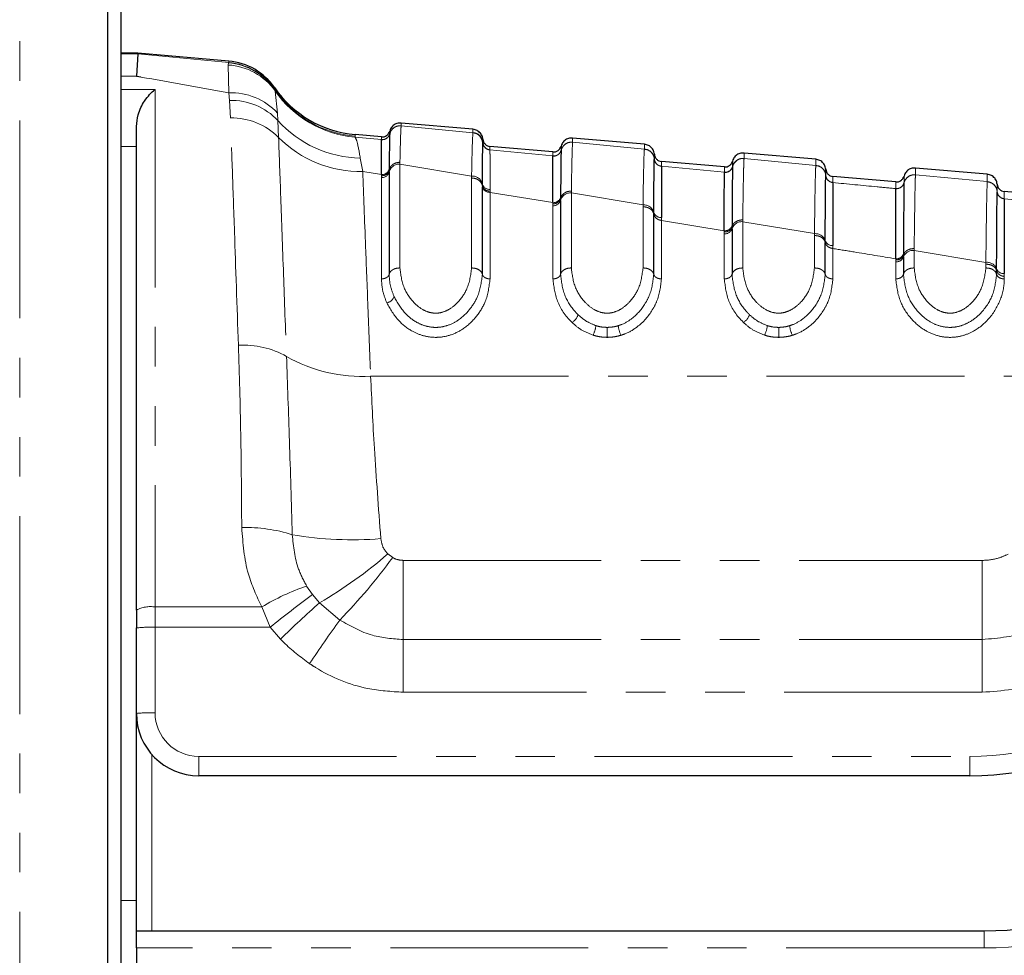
# Paper-space layout 'Surface plate' of a CAD drawing. Header units: millimetres. Extents: x 168 to 9474, y 459 to 8086.
# Tile 5 of 47: x 618 to 649, y 2467 to 2497. Entities that reach past the tile are written whole.
import ezdxf

# ---------------------------------------------------------------- set-up
doc = ezdxf.new("R2010")
doc.units = ezdxf.units.MM
doc.linetypes.add('PHANTOM', pattern=[12.7, 6.35, -1.27, 1.27, -1.27, 1.27, -1.27])

psp = doc.layouts.new('Surface plate')

# ---------------------------------------------------------------- linework, layer by layer
at = {"color": 8, "linetype": 'PHANTOM', "lineweight": 18}
for p, q in [((617.835, 3509.322), (617.835, 635.322)), ((620.655, 635.322), (620.655, 2744.151)), ((621.622, 2495.458), (621.079, 2495.458)), ((624.544, 2495.182), (621.622, 2495.458)), ((624.525, 2495.101), (624.535, 2495.168)), ((624.541, 2494.211), (624.525, 2495.101)), ((624.535, 2495.168), (624.544, 2495.182)), ((621.079, 2494.741), (621.579, 2494.741)), ((626.016, 2494.371), (626.018, 2494.323)), ((621.079, 2494.314), (622.179, 2494.314)), ((622.179, 2494.314), (622.179, 2477.708)), ((624.567, 2493.963), (624.541, 2494.211)), ((626.018, 2494.323), (626.02, 2494.313)), ((626.02, 2494.313), (626.031, 2494.267)), ((626.031, 2494.267), (626.106, 2493.559)), ((624.599, 2493.401), (624.567, 2493.963)), ((626.106, 2493.559), (626.12, 2493.322)), ((626.12, 2493.322), (626.141, 2492.779)), ((630.076, 2493.152), (630.076, 2493.149)), ((632.378, 2492.93), (630.076, 2493.149)), ((629.443, 2492.708), (628.592, 2492.789)), ((629.707, 2492.892), (629.706, 2492.889)), ((621.579, 2492.482), (621.079, 2492.482)), ((629.443, 2492.706), (629.443, 2492.708)), ((629.443, 2492.703), (629.443, 2492.706)), ((632.697, 2492.605), (632.697, 2492.607)), ((635.207, 2492.498), (635.207, 2492.496)), ((635.576, 2492.628), (635.576, 2492.625)), ((637.878, 2492.405), (635.576, 2492.625)), ((632.924, 2492.381), (632.924, 2492.378)), ((632.924, 2492.378), (632.924, 2492.376)), ((634.943, 2492.183), (632.924, 2492.376)), ((634.943, 2492.182), (634.943, 2492.183)), ((634.943, 2492.178), (634.943, 2492.182)), ((635.207, 2492.367), (635.206, 2492.364)), ((635.207, 2492.403), (635.207, 2492.369)), ((637.878, 2492.402), (637.878, 2492.405)), ((628.763, 2492.116), (628.841, 2491.684)), ((630.034, 2491.981), (630.034, 2491.922)), ((630.034, 2491.922), (630.034, 2488.59)), ((630.034, 2491.922), (632.334, 2491.535)), ((638.197, 2492.082), (638.197, 2492.085)), ((638.197, 2492.08), (638.197, 2492.082)), ((638.424, 2491.856), (638.424, 2491.854)), ((638.424, 2491.854), (638.424, 2491.852)), ((640.443, 2491.659), (638.424, 2491.852)), ((640.707, 2491.843), (640.706, 2491.84)), ((641.076, 2492.103), (641.076, 2492.101)), ((643.378, 2491.881), (641.076, 2492.101)), ((643.378, 2491.878), (643.378, 2491.881)), ((628.841, 2491.684), (629.442, 2491.586)), ((629.442, 2491.489), (629.442, 2491.546)), ((629.689, 2491.766), (629.689, 2491.727)), ((629.689, 2491.727), (629.689, 2491.669)), ((640.443, 2491.657), (640.443, 2491.659)), ((640.443, 2491.655), (640.443, 2491.657)), ((643.697, 2491.559), (643.697, 2491.561)), ((643.697, 2491.557), (643.697, 2491.559)), ((646.576, 2491.58), (646.576, 2491.578)), ((648.878, 2491.359), (646.576, 2491.578)), ((629.442, 2488.237), (629.442, 2491.489)), ((632.334, 2488.59), (632.334, 2491.477)), ((632.679, 2491.23), (632.679, 2491.287)), ((632.679, 2491.19), (632.679, 2491.23)), ((643.924, 2491.333), (643.924, 2491.33)), ((643.924, 2491.33), (643.924, 2491.328)), ((646.207, 2491.32), (646.206, 2491.317)), ((646.207, 2491.322), (646.207, 2491.32)), ((648.878, 2491.356), (648.878, 2491.359)), ((632.925, 2491.108), (632.925, 2491.053)), ((632.925, 2491.053), (632.925, 2491.014)), ((632.925, 2491.014), (632.925, 2488.237)), ((632.925, 2491.014), (634.942, 2490.684)), ((635.534, 2491.057), (635.534, 2490.998)), ((635.534, 2490.998), (635.534, 2488.59)), ((635.534, 2490.998), (637.834, 2490.611)), ((645.943, 2491.135), (645.943, 2491.136)), ((645.943, 2491.132), (645.943, 2491.135)), ((649.197, 2491.037), (649.197, 2491.039)), ((649.197, 2491.035), (649.197, 2491.037)), ((634.942, 2490.644), (634.942, 2490.684)), ((634.942, 2490.587), (634.942, 2490.644)), ((634.942, 2488.237), (634.942, 2490.587)), ((635.189, 2490.855), (635.189, 2490.816)), ((635.189, 2490.816), (635.189, 2490.758)), ((637.834, 2488.59), (637.834, 2490.553)), ((649.424, 2490.811), (649.424, 2490.808)), ((649.424, 2490.808), (649.424, 2490.806)), ((651.443, 2490.615), (649.424, 2490.806)), ((638.179, 2490.319), (638.179, 2490.376)), ((638.425, 2490.207), (638.425, 2490.113)), ((638.425, 2490.113), (638.425, 2488.237)), ((638.425, 2490.113), (640.442, 2489.782)), ((640.689, 2489.944), (640.689, 2489.905)), ((641.034, 2490.133), (641.034, 2490.074)), ((641.034, 2490.074), (641.034, 2488.59)), ((641.034, 2490.074), (643.334, 2489.689)), ((640.442, 2489.743), (640.442, 2489.782)), ((640.442, 2489.686), (640.442, 2489.743)), ((640.442, 2488.237), (640.442, 2489.686)), ((640.689, 2489.906), (640.689, 2489.848)), ((643.334, 2488.59), (643.334, 2489.63)), ((643.679, 2489.409), (643.679, 2489.467)), ((643.925, 2489.306), (643.925, 2489.213)), ((643.925, 2489.213), (643.925, 2488.237)), ((646.189, 2489.036), (646.189, 2488.997)), ((646.189, 2488.997), (646.189, 2488.939)), ((646.534, 2489.212), (646.534, 2489.153)), ((646.534, 2489.153), (646.534, 2488.59)), ((646.534, 2489.153), (648.834, 2488.768)), ((645.942, 2488.844), (645.942, 2488.883)), ((645.942, 2488.787), (645.942, 2488.844)), ((645.942, 2488.237), (645.942, 2488.787)), ((648.834, 2488.59), (648.834, 2488.71)), ((649.179, 2488.502), (649.179, 2488.559)), ((649.425, 2488.409), (649.425, 2488.315)), ((649.425, 2488.315), (649.425, 2488.237)), ((629.094, 2485.114), (656.844, 2485.114)), ((629.648, 2479.412), (629.802, 2479.294)), ((630.139, 2476.664), (630.139, 2479.204)), ((630.139, 2479.204), (648.717, 2479.204)), ((648.717, 2476.664), (648.717, 2479.204)), ((627.04, 2478.38), (627.227, 2478.107)), ((627.227, 2478.107), (627.455, 2477.844)), ((622.179, 2477.708), (625.6, 2477.708)), ((622.179, 2477.057), (622.179, 2477.708)), ((625.87, 2477.057), (625.6, 2477.708)), ((627.455, 2477.844), (628.105, 2477.289)), ((622.179, 2477.057), (622.179, 2474.313)), ((625.87, 2477.057), (622.179, 2477.057)), ((626.201, 2476.679), (625.87, 2477.057)), ((630.139, 2474.971), (630.139, 2476.664)), ((630.139, 2476.664), (648.717, 2476.664)), ((648.717, 2474.971), (648.717, 2476.664)), ((648.717, 2474.971), (630.139, 2474.971)), ((622.079, 2472.969), (622.079, 2467.313)), ((623.579, 2472.913), (648.316, 2472.913)), ((623.579, 2472.292), (623.579, 2472.913)), ((648.316, 2472.292), (648.316, 2472.913)), ((621.079, 2468.292), (621.579, 2468.292)), ((648.779, 2467.313), (648.779, 2466.765)), ((648.779, 2466.765), (621.579, 2466.765))]:
    psp.add_line(p, q, dxfattribs=at)
at = {"color": 7, "linetype": 'Continuous', "lineweight": 25}
for p, q in [((620.66, 635.322), (620.66, 2744.148)), ((621.079, 2743.813), (621.079, 2437.729)), ((621.622, 2495.485), (621.079, 2495.485)), ((621.622, 2495.458), (621.579, 2494.741)), ((621.622, 2495.458), (621.622, 2495.485)), ((624.543, 2495.23), (621.622, 2495.485)), ((621.579, 2477.609), (621.579, 2493.126)), ((632.379, 2493.038), (630.076, 2493.24)), ((629.443, 2492.793), (628.595, 2492.868)), ((629.707, 2492.894), (629.707, 2492.892)), ((632.378, 2492.927), (632.378, 2492.93)), ((637.879, 2492.557), (635.576, 2492.759)), ((632.697, 2492.607), (632.697, 2492.609)), ((634.943, 2492.312), (632.924, 2492.489)), ((635.207, 2492.369), (635.207, 2492.367)), ((643.379, 2492.076), (641.076, 2492.277)), ((638.197, 2492.082), (638.197, 2492.08)), ((640.443, 2491.831), (638.424, 2492.008)), ((640.707, 2491.845), (640.707, 2491.843)), ((629.689, 2491.669), (629.689, 2488.384)), ((645.943, 2491.35), (643.924, 2491.526)), ((648.879, 2491.595), (646.576, 2491.796)), ((632.679, 2488.384), (632.679, 2491.19)), ((651.443, 2490.869), (649.424, 2491.045)), ((635.189, 2490.758), (635.189, 2488.384)), ((638.179, 2488.384), (638.179, 2490.319)), ((640.689, 2489.848), (640.689, 2488.384)), ((643.679, 2488.384), (643.679, 2489.41)), ((646.189, 2488.939), (646.189, 2488.384)), ((649.179, 2488.384), (649.179, 2488.503)), ((621.579, 2477.609), (621.579, 2477.036)), ((621.579, 2474.292), (621.579, 2477.036)), ((621.579, 2467.313), (621.579, 2474.292)), ((648.316, 2472.292), (623.579, 2472.292)), ((621.579, 2467.313), (648.779, 2467.313)), ((621.579, 2466.765), (621.579, 2467.313)), ((621.579, 2466.765), (621.579, 2442.563))]:
    psp.add_line(p, q, dxfattribs=at)
at = {"color": 8, "linetype": 'PHANTOM', "lineweight": 18}
for centre, radius, start, end in [((624.41, 2493.118), 1.987, 35.3562, 86.6876), ((624.376, 2493.177), 1.997, 34.6394, 85.4623), ((624.37, 2493.189), 2, 34.5415, 85.0106), ((624.62, 2492.195), 2.017, 42.5388, 92.2464), ((628.901, 2496.3), 3.5, 214.5894, 265.0121), ((628.899, 2496.278), 3.503, 215.0325, 264.9699), ((624.629, 2491.911), 2.053, 43.419, 91.7179), ((624.648, 2491.3), 2.102, 44.7165, 91.3346), ((628.82, 2495.738), 3.623, 221.8331, 269.1075), ((630.045, 2492.801), 0.35, 84.984, 165.4362), ((628.761, 2495.364), 3.68, 224.6086, 271.2369), ((629.465, 2492.957), 0.25, 264.9915, 345.3772), ((629.465, 2492.952), 0.25, 265.0876, 345.4178), ((632.946, 2492.63), 0.25, 184.6298, 265.0363), ((632.946, 2492.625), 0.25, 184.6811, 265.025), ((635.545, 2492.276), 0.35, 84.9795, 165.4034), ((634.965, 2492.432), 0.25, 264.9872, 345.3626), ((634.965, 2492.427), 0.25, 265.0466, 345.3845), ((637.848, 2492.057), 0.35, 4.6442, 85.0509), ((630.017, 2491.583), 0.339, 87.1328, 165.3153), ((638.446, 2492.105), 0.25, 184.6441, 265.0508), ((638.446, 2492.101), 0.25, 184.682, 265.0395), ((640.465, 2491.908), 0.25, 264.9829, 345.3482), ((640.465, 2491.903), 0.25, 265.021, 345.3592), ((641.045, 2491.752), 0.35, 84.9752, 165.3781), ((643.348, 2491.533), 0.35, 4.6582, 85.0651), ((629.455, 2491.827), 0.242, 267.0618, 345.3897), ((629.454, 2491.731), 0.242, 267.1328, 345.3153), ((632.353, 2491.197), 0.339, 15.3817, 93.1472), ((643.946, 2491.582), 0.25, 184.6582, 265.065), ((643.946, 2491.577), 0.25, 184.6874, 265.0538), ((646.545, 2491.229), 0.35, 84.9712, 165.3569), ((632.913, 2491.35), 0.242, 195.102, 272.7861), ((632.911, 2491.255), 0.241, 195.7077, 273.3443), ((645.965, 2491.385), 0.25, 264.9787, 345.3342), ((645.965, 2491.381), 0.25, 265.0031, 345.3383), ((648.848, 2491.011), 0.35, 4.6718, 85.0788), ((635.511, 2490.661), 0.337, 86.2357, 163.3348), ((649.446, 2491.06), 0.25, 184.6717, 265.0787), ((649.446, 2491.055), 0.25, 184.695, 265.0679), ((634.958, 2490.923), 0.24, 266.157, 343.4451), ((634.958, 2490.827), 0.241, 266.2357, 343.3348), ((637.858, 2490.275), 0.337, 17.4404, 94.0236), ((638.409, 2490.447), 0.241, 197.1349, 273.7063), ((640.462, 2490.021), 0.239, 265.3009, 341.3409), ((641.007, 2489.739), 0.336, 85.3876, 161.2043), ((640.461, 2489.925), 0.24, 265.3876, 341.2043), ((643.362, 2489.353), 0.336, 19.6451, 94.8472), ((643.906, 2489.546), 0.24, 199.3137, 274.5626), ((645.965, 2489.121), 0.239, 264.5045, 339.0742), ((646.502, 2488.818), 0.336, 84.5993, 158.9158), ((645.965, 2489.026), 0.24, 264.5993, 338.9158), ((648.867, 2488.433), 0.337, 22.0074, 95.6068), ((649.403, 2488.648), 0.241, 201.6492, 275.3496), ((629.557, 2487.775), 0.311, 280.69, 339.4552), ((635.34, 2487.208), 0.424, 300.371, 344.024), ((640.84, 2487.208), 0.424, 300.371, 344.024), ((635.39, 2486.851), 0.94, 333.4988, 353.0668), ((776.742, 2486.792), 140.056, 180.04546, 180.17627), ((637.988, 2486.848), 0.958, 186.7991, 206.0011), ((640.89, 2486.851), 0.94, 333.4988, 353.0668), ((782.242, 2486.792), 140.056, 180.04546, 180.17627), ((643.488, 2486.848), 0.958, 186.7991, 206.0011), ((625.017, 2483.289), 2.822, 60.7593, 93.3236), ((628.83, 2490.026), 4.92, 240.3309, 273.0709), ((625.111, 2475.42), 4.837, 72.2918, 91.7937), ((628.492, 2491.148), 11.284, 260.2578, 274.7295), ((620.264, 2490.224), 14.317, 300.1498, 310.9562), ((614.752, 2490.309), 18.65, 315.7261, 323.8021), ((629.545, 2471.128), 7.673, 109.0585, 120.9417), ((651.68, 2445.109), 41.071, 126.5413, 128.935), ((622.033, 2476.726), 0.993, 81.5517, 117.209), ((656.986, 2444.824), 44.299, 131.8075, 134.0214), ((674.37, 2444.209), 56.875, 144.434, 146.1493), ((622.029, 2472.743), 4.316, 88.0109, 95.9867), ((648.316, 2482.313), 9.4, 270, 305.2171), ((622.029, 2469.999), 4.316, 88.0109, 95.9867), ((623.579, 2474.313), 1.4, 180, 270), ((648.779, 2477.265), 10.5, 270, 303.855)]:
    psp.add_arc(centre, radius, start, end, dxfattribs=at)
at = {"color": 7, "linetype": 'Continuous', "lineweight": 25}
for centre, radius, start, end in [((624.368, 2493.237), 2, 34.5212, 85), ((628.9, 2496.354), 3.5, 214.5212, 265), ((632.348, 2492.581), 0.35, 4.6299, 85.0364), ((623.579, 2474.292), 2, 180, 270), ((648.316, 2482.292), 10, 270, 305.2171), ((648.779, 2477.313), 10, 270, 303.855)]:
    psp.add_arc(centre, radius, start, end, dxfattribs=at)
at = {"color": 8, "linetype": 'PHANTOM', "lineweight": 18}
for points, knots in [([(624.544, 2495.182), (624.544, 2495.195), (624.543, 2495.223), (624.543, 2495.227), (624.543, 2495.23)], [0, 0, 0, 0, 0.458483, 1, 1, 1, 1]), ([(621.579, 2494.741), (621.628, 2494.733), (622.601, 2494.559), (623.596, 2494.38), (624.541, 2494.211)], [0, 0, 0, 0, 0.05035, 1, 1, 1, 1]), ([(624.853, 2486.106), (624.809, 2487.363), (624.737, 2489.434), (624.655, 2491.802), (624.618, 2492.865), (624.599, 2493.401)], [0, 0, 0, 0, 0.433271, 0.71391, 1, 1, 1, 1]), ([(630.076, 2493.152), (630.03, 2493.151), (629.937, 2493.148), (629.815, 2493.078), (629.738, 2492.985), (629.715, 2492.917), (629.707, 2492.892)], [0, 0, 0, 0, 0.279598, 0.559198, 0.838799, 1, 1, 1, 1]), ([(630.076, 2493.149), (630.076, 2493.149), (630.069, 2493.119), (630.056, 2492.911), (630.042, 2492.294), (630.034, 2491.981)], [0, 0, 0, 0, 0.002812, 0.494132, 1, 1, 1, 1]), ([(630.076, 2493.24), (630.076, 2493.24), (630.076, 2493.24), (630.076, 2493.226), (630.076, 2493.177), (630.076, 2493.152)], [0, 0, 0, 0, 0.024033, 0.499895, 1, 1, 1, 1]), ([(626.141, 2492.779), (626.164, 2492.163), (626.209, 2490.913), (626.296, 2488.514), (626.363, 2486.644), (626.395, 2485.752)], [0, 0, 0, 0, 0.336899, 0.683337, 1, 1, 1, 1]), ([(628.597, 2492.813), (628.597, 2492.811), (628.597, 2492.804), (628.594, 2492.796), (628.592, 2492.789)], [0, 0, 0, 0, 0.194649, 1, 1, 1, 1]), ([(628.592, 2492.789), (628.613, 2492.754), (628.665, 2492.671), (628.727, 2492.321), (628.763, 2492.116)], [0, 0, 0, 0, 0.412049, 1, 1, 1, 1]), ([(628.595, 2492.868), (628.595, 2492.865), (628.595, 2492.861), (628.596, 2492.829), (628.597, 2492.813)], [0, 0, 0, 0, 0.508496, 1, 1, 1, 1]), ([(629.443, 2492.708), (629.443, 2492.732), (629.443, 2492.77), (629.443, 2492.791), (629.443, 2492.792), (629.443, 2492.793)], [0, 0, 0, 0, 0.494543, 0.782677, 1, 1, 1, 1]), ([(629.707, 2492.979), (629.707, 2492.979), (629.707, 2492.979), (629.707, 2492.973), (629.707, 2492.972)], [0, 0, 0, 0, 0.785522, 1, 1, 1, 1]), ([(632.334, 2491.535), (632.336, 2491.662), (632.344, 2492.051), (632.358, 2492.609), (632.37, 2492.873), (632.377, 2492.921), (632.378, 2492.927)], [0, 0, 0, 0, 0.160385, 0.490153, 0.944734, 1, 1, 1, 1]), ([(632.378, 2492.93), (632.378, 2492.934), (632.378, 2492.969), (632.378, 2493.017), (632.378, 2493.037), (632.379, 2493.038), (632.379, 2493.038)], [0, 0, 0, 0, 0.0661, 0.493687, 0.921273, 1, 1, 1, 1]), ([(635.576, 2492.759), (635.576, 2492.756), (635.576, 2492.753), (635.576, 2492.719), (635.576, 2492.677), (635.576, 2492.635), (635.576, 2492.628)], [0, 0, 0, 0, 0.305202, 0.499842, 0.916458, 1, 1, 1, 1]), ([(632.924, 2492.489), (632.924, 2492.487), (632.924, 2492.485), (632.924, 2492.458), (632.924, 2492.411), (632.924, 2492.381)], [0, 0, 0, 0, 0.250008, 0.50632, 1, 1, 1, 1]), ([(635.576, 2492.628), (635.53, 2492.626), (635.437, 2492.624), (635.315, 2492.553), (635.238, 2492.461), (635.215, 2492.392), (635.207, 2492.367)], [0, 0, 0, 0, 0.279611, 0.559221, 0.838832, 1, 1, 1, 1]), ([(635.576, 2492.625), (635.572, 2492.58), (635.566, 2492.501), (635.555, 2492.139), (635.545, 2491.677), (635.537, 2491.229), (635.534, 2491.057)], [0, 0, 0, 0, 0.2849259, 0.4961002, 0.8071302, 1, 1, 1, 1]), ([(637.878, 2492.405), (637.878, 2492.434), (637.878, 2492.48), (637.878, 2492.532), (637.878, 2492.555), (637.879, 2492.557), (637.879, 2492.557)], [0, 0, 0, 0, 0.314829, 0.495571, 0.884785, 1, 1, 1, 1]), ([(632.924, 2492.376), (632.924, 2492.368), (632.924, 2492.331), (632.925, 2492.149), (632.925, 2491.733), (632.925, 2491.326), (632.925, 2491.108)], [0, 0, 0, 0, 0.08676, 0.421461, 0.689498, 1, 1, 1, 1]), ([(634.943, 2492.183), (634.943, 2492.204), (634.943, 2492.243), (634.943, 2492.297), (634.943, 2492.306), (634.943, 2492.312)], [0, 0, 0, 0, 0.261529, 0.496401, 1, 1, 1, 1]), ([(637.834, 2490.611), (637.834, 2490.616), (637.838, 2490.924), (637.846, 2491.383), (637.858, 2491.932), (637.868, 2492.278), (637.875, 2492.365), (637.878, 2492.402)], [0, 0, 0, 0, 0.004308, 0.292825, 0.491944, 0.782685, 1, 1, 1, 1]), ([(638.197, 2492.082), (638.193, 2492.108), (638.182, 2492.179), (638.122, 2492.284), (638.014, 2492.375), (637.923, 2492.393), (637.878, 2492.402)], [0, 0, 0, 0, 0.161012, 0.440674, 0.720337, 1, 1, 1, 1]), ([(641.076, 2492.277), (641.076, 2492.274), (641.076, 2492.269), (641.076, 2492.227), (641.076, 2492.176), (641.076, 2492.121), (641.076, 2492.103)], [0, 0, 0, 0, 0.3308948, 0.4997867, 0.8377138, 1, 1, 1, 1]), ([(630.034, 2491.981), (629.989, 2491.977), (629.897, 2491.968), (629.78, 2491.897), (629.711, 2491.811), (629.695, 2491.749), (629.689, 2491.727)], [0, 0, 0, 0, 0.279724, 0.559449, 0.839173, 1, 1, 1, 1]), ([(638.424, 2492.008), (638.424, 2492.005), (638.424, 2492.001), (638.424, 2491.961), (638.424, 2491.899), (638.424, 2491.856)], [0, 0, 0, 0, 0.287751, 0.504438, 1, 1, 1, 1]), ([(640.443, 2491.659), (640.443, 2491.69), (640.443, 2491.742), (640.443, 2491.812), (640.443, 2491.823), (640.443, 2491.831)], [0, 0, 0, 0, 0.29402, 0.497422, 1, 1, 1, 1]), ([(641.076, 2492.103), (641.03, 2492.102), (640.937, 2492.1), (640.815, 2492.029), (640.738, 2491.936), (640.715, 2491.868), (640.707, 2491.843)], [0, 0, 0, 0, 0.279617, 0.559234, 0.838851, 1, 1, 1, 1]), ([(641.076, 2492.101), (641.075, 2492.096), (641.072, 2492.058), (641.065, 2491.904), (641.057, 2491.568), (641.047, 2491.066), (641.04, 2490.527), (641.034, 2490.133)], [0, 0, 0, 0, 0.037003, 0.308027, 0.496839, 0.632749, 1, 1, 1, 1]), ([(643.334, 2489.689), (643.339, 2490.119), (643.347, 2490.702), (643.357, 2491.251), (643.366, 2491.618), (643.373, 2491.816), (643.377, 2491.867), (643.378, 2491.878)], [0, 0, 0, 0, 0.363104, 0.492334, 0.672218, 0.929868, 1, 1, 1, 1]), ([(643.378, 2491.881), (643.378, 2491.884), (643.378, 2491.927), (643.378, 2491.98), (643.378, 2492.04), (643.378, 2492.071), (643.379, 2492.075), (643.379, 2492.076)], [0, 0, 0, 0, 0.0173915, 0.3369317, 0.4966963, 0.8162996, 1, 1, 1, 1]), ([(643.697, 2491.559), (643.693, 2491.585), (643.682, 2491.656), (643.622, 2491.76), (643.514, 2491.851), (643.423, 2491.869), (643.378, 2491.878)], [0, 0, 0, 0, 0.161031, 0.440687, 0.720344, 1, 1, 1, 1]), ([(628.841, 2491.684), (628.87, 2490.923), (628.918, 2489.674), (629.008, 2487.358), (629.065, 2485.867), (629.094, 2485.114)], [0, 0, 0, 0, 0.435994, 0.71534, 1, 1, 1, 1]), ([(629.442, 2491.546), (629.471, 2491.549), (629.53, 2491.554), (629.606, 2491.594), (629.665, 2491.653), (629.681, 2491.702), (629.689, 2491.727)], [0, 0, 0, 0, 0.250001, 0.500001, 0.750001, 1, 1, 1, 1]), ([(629.442, 2491.546), (629.442, 2491.546), (629.442, 2491.56), (629.442, 2491.573), (629.442, 2491.586)], [0, 0, 0, 0, 0.009455, 1, 1, 1, 1]), ([(632.334, 2491.477), (632.334, 2491.477), (632.334, 2491.497), (632.334, 2491.516), (632.334, 2491.535)], [0, 0, 0, 0, 0.0094, 1, 1, 1, 1]), ([(643.924, 2491.526), (643.924, 2491.523), (643.924, 2491.517), (643.924, 2491.465), (643.924, 2491.388), (643.924, 2491.333)], [0, 0, 0, 0, 0.311783, 0.503313, 1, 1, 1, 1]), ([(646.576, 2491.58), (646.53, 2491.579), (646.437, 2491.577), (646.315, 2491.506), (646.238, 2491.413), (646.215, 2491.345), (646.207, 2491.32)], [0, 0, 0, 0, 0.279621, 0.559243, 0.838864, 1, 1, 1, 1]), ([(646.207, 2491.536), (646.207, 2491.526), (646.207, 2491.512), (646.207, 2491.427), (646.207, 2491.363), (646.207, 2491.322)], [0, 0, 0, 0, 0.5019241, 0.6843452, 1, 1, 1, 1]), ([(646.576, 2491.578), (646.575, 2491.564), (646.571, 2491.51), (646.565, 2491.301), (646.557, 2490.927), (646.548, 2490.342), (646.54, 2489.698), (646.534, 2489.212)], [0, 0, 0, 0, 0.078702, 0.324589, 0.496687, 0.620034, 1, 1, 1, 1]), ([(646.576, 2491.796), (646.576, 2491.796), (646.576, 2491.795), (646.576, 2491.781), (646.576, 2491.735), (646.576, 2491.675), (646.576, 2491.607), (646.576, 2491.58)], [0, 0, 0, 0, 0.04475, 0.3480765, 0.4997344, 0.8031202, 1, 1, 1, 1]), ([(648.878, 2491.359), (648.878, 2491.369), (648.878, 2491.423), (648.878, 2491.484), (648.878, 2491.55), (648.878, 2491.588), (648.879, 2491.593), (648.879, 2491.595)], [0, 0, 0, 0, 0.061922, 0.352279, 0.497453, 0.787868, 1, 1, 1, 1]), ([(632.334, 2491.477), (632.38, 2491.472), (632.472, 2491.463), (632.588, 2491.394), (632.656, 2491.31), (632.673, 2491.251), (632.679, 2491.23)], [0, 0, 0, 0, 0.281356, 0.561532, 0.840526, 1, 1, 1, 1]), ([(645.943, 2491.136), (645.743, 2491.155), (645.07, 2491.219), (644.397, 2491.283), (643.924, 2491.328)], [0, 0, 0, 0, 0.297159, 1, 1, 1, 1]), ([(645.943, 2491.136), (645.943, 2491.177), (645.943, 2491.242), (645.943, 2491.326), (645.943, 2491.34), (645.943, 2491.35)], [0, 0, 0, 0, 0.315656, 0.498077, 1, 1, 1, 1]), ([(648.834, 2488.768), (648.839, 2489.229), (648.847, 2489.92), (648.856, 2490.52), (648.866, 2491.075), (648.873, 2491.234), (648.878, 2491.356)], [0, 0, 0, 0, 0.328466, 0.492618, 0.610176, 1, 1, 1, 1]), ([(649.197, 2491.037), (649.193, 2491.063), (649.182, 2491.134), (649.122, 2491.238), (649.014, 2491.329), (648.923, 2491.347), (648.878, 2491.356)], [0, 0, 0, 0, 0.161045, 0.440696, 0.720348, 1, 1, 1, 1]), ([(649.197, 2491.039), (649.197, 2491.106), (649.197, 2491.197), (649.197, 2491.262), (649.197, 2491.269), (649.197, 2491.274)], [0, 0, 0, 0, 0.497444, 0.671476, 1, 1, 1, 1]), ([(635.534, 2491.057), (635.488, 2491.053), (635.397, 2491.044), (635.28, 2490.977), (635.211, 2490.895), (635.195, 2490.837), (635.189, 2490.816)], [0, 0, 0, 0, 0.279704, 0.559409, 0.839113, 1, 1, 1, 1]), ([(649.424, 2491.045), (649.424, 2491.04), (649.424, 2491.033), (649.424, 2490.968), (649.424, 2490.878), (649.424, 2490.811)], [0, 0, 0, 0, 0.328526, 0.502557, 1, 1, 1, 1]), ([(634.942, 2490.644), (634.971, 2490.647), (635.03, 2490.652), (635.106, 2490.69), (635.165, 2490.746), (635.181, 2490.793), (635.189, 2490.816)], [0, 0, 0, 0, 0.2500009, 0.5000012, 0.7500009, 1, 1, 1, 1]), ([(637.834, 2490.553), (637.834, 2490.553), (637.834, 2490.572), (637.834, 2490.592), (637.834, 2490.611)], [0, 0, 0, 0, 0.009508, 1, 1, 1, 1]), ([(637.834, 2490.553), (637.879, 2490.548), (637.971, 2490.54), (638.087, 2490.475), (638.156, 2490.396), (638.173, 2490.34), (638.179, 2490.319)], [0, 0, 0, 0, 0.279613, 0.559227, 0.83884, 1, 1, 1, 1]), ([(638.425, 2490.113), (638.396, 2490.119), (638.337, 2490.13), (638.261, 2490.177), (638.202, 2490.241), (638.187, 2490.293), (638.179, 2490.319)], [0, 0, 0, 0, 0.249971, 0.499954, 0.749961, 1, 1, 1, 1]), ([(641.034, 2490.133), (640.988, 2490.129), (640.896, 2490.121), (640.78, 2490.058), (640.711, 2489.98), (640.695, 2489.926), (640.689, 2489.906)], [0, 0, 0, 0, 0.279692, 0.559386, 0.839081, 1, 1, 1, 1]), ([(640.442, 2489.743), (640.471, 2489.746), (640.53, 2489.75), (640.606, 2489.786), (640.665, 2489.839), (640.681, 2489.883), (640.689, 2489.905)], [0, 0, 0, 0, 0.250001, 0.500001, 0.750001, 1, 1, 1, 1]), ([(643.334, 2489.63), (643.334, 2489.63), (643.334, 2489.65), (643.334, 2489.669), (643.334, 2489.689)], [0, 0, 0, 0, 0.0095779, 1, 1, 1, 1]), ([(643.334, 2489.63), (643.379, 2489.626), (643.471, 2489.618), (643.587, 2489.557), (643.656, 2489.482), (643.673, 2489.429), (643.679, 2489.41)], [0, 0, 0, 0, 0.279617, 0.559234, 0.838851, 1, 1, 1, 1]), ([(643.925, 2489.213), (643.896, 2489.218), (643.837, 2489.229), (643.761, 2489.274), (643.702, 2489.335), (643.687, 2489.385), (643.679, 2489.409)], [0, 0, 0, 0, 0.249976, 0.499962, 0.749967, 1, 1, 1, 1]), ([(643.925, 2489.213), (644.151, 2489.176), (644.823, 2489.066), (645.496, 2488.956), (645.942, 2488.883)], [0, 0, 0, 0, 0.3365034, 1, 1, 1, 1]), ([(646.534, 2489.212), (646.488, 2489.208), (646.396, 2489.201), (646.28, 2489.141), (646.211, 2489.068), (646.195, 2489.016), (646.189, 2488.997)], [0, 0, 0, 0, 0.279684, 0.559369, 0.839055, 1, 1, 1, 1]), ([(648.834, 2488.71), (648.834, 2488.71), (648.834, 2488.73), (648.834, 2488.749), (648.834, 2488.768)], [0, 0, 0, 0, 0.009627, 1, 1, 1, 1]), ([(648.834, 2488.71), (648.879, 2488.706), (648.971, 2488.699), (649.087, 2488.641), (649.156, 2488.571), (649.173, 2488.521), (649.179, 2488.503)], [0, 0, 0, 0, 0.279619, 0.559239, 0.838858, 1, 1, 1, 1]), ([(630.034, 2488.59), (629.988, 2488.586), (629.896, 2488.579), (629.78, 2488.522), (629.711, 2488.452), (629.695, 2488.402), (629.689, 2488.384)], [0, 0, 0, 0, 0.279636, 0.559272, 0.838908, 1, 1, 1, 1]), ([(629.689, 2488.384), (629.695, 2488.264), (629.709, 2488.024), (629.802, 2487.786), (629.848, 2487.666)], [0, 0, 0, 0, 0.500117, 1, 1, 1, 1]), ([(629.848, 2487.666), (629.95, 2487.482), (630.12, 2487.174), (630.513, 2486.859), (630.864, 2486.711), (631.107, 2486.677), (631.348, 2486.686), (631.615, 2486.744), (631.984, 2486.944), (632.313, 2487.279), (632.607, 2487.78), (632.652, 2488.156), (632.679, 2488.384)], [0, 0, 0, 0, 0.159617, 0.26824, 0.335062, 0.398894, 0.414917, 0.481423, 0.563154, 0.683873, 0.808015, 1, 1, 1, 1]), ([(630.034, 2488.59), (630.06, 2488.376), (630.107, 2487.994), (630.404, 2487.532), (630.716, 2487.267), (630.978, 2487.154), (631.205, 2487.127), (631.43, 2487.167), (631.673, 2487.285), (631.959, 2487.533), (632.256, 2487.982), (632.305, 2488.363), (632.334, 2488.59)], [0, 0, 0, 0, 0.181496, 0.323762, 0.408831, 0.462283, 0.504169, 0.545965, 0.600528, 0.677267, 0.807828, 1, 1, 1, 1]), ([(632.334, 2488.59), (632.379, 2488.586), (632.471, 2488.579), (632.587, 2488.522), (632.656, 2488.452), (632.673, 2488.402), (632.679, 2488.384)], [0, 0, 0, 0, 0.279636, 0.559272, 0.838908, 1, 1, 1, 1]), ([(635.534, 2488.59), (635.488, 2488.586), (635.396, 2488.579), (635.28, 2488.522), (635.211, 2488.452), (635.195, 2488.402), (635.189, 2488.384)], [0, 0, 0, 0, 0.279636, 0.559272, 0.838908, 1, 1, 1, 1]), ([(635.189, 2488.384), (635.215, 2488.16), (635.265, 2487.748), (635.533, 2487.31), (635.719, 2487.12), (635.748, 2487.091)], [0, 0, 0, 0, 0.500688, 0.922786, 1, 1, 1, 1]), ([(635.534, 2488.59), (635.56, 2488.376), (635.607, 2487.994), (635.904, 2487.531), (636.216, 2487.267), (636.478, 2487.154), (636.705, 2487.127), (636.93, 2487.167), (637.173, 2487.285), (637.459, 2487.533), (637.756, 2487.982), (637.805, 2488.363), (637.834, 2488.59)], [0, 0, 0, 0, 0.1815485, 0.3237951, 0.4088504, 0.462296, 0.5041852, 0.5459836, 0.6005596, 0.6773038, 0.8079076, 1, 1, 1, 1]), ([(637.036, 2486.735), (637.069, 2486.746), (637.23, 2486.8), (637.58, 2487.013), (637.864, 2487.355), (638.116, 2487.841), (638.153, 2488.156), (638.179, 2488.384)], [0, 0, 0, 0, 0.0414369, 0.2012956, 0.4991793, 0.6372704, 1, 1, 1, 1]), ([(637.834, 2488.59), (637.879, 2488.586), (637.971, 2488.579), (638.087, 2488.522), (638.156, 2488.452), (638.173, 2488.402), (638.179, 2488.384)], [0, 0, 0, 0, 0.279636, 0.559272, 0.838908, 1, 1, 1, 1]), ([(641.034, 2488.59), (640.988, 2488.586), (640.896, 2488.579), (640.78, 2488.522), (640.711, 2488.452), (640.695, 2488.402), (640.689, 2488.384)], [0, 0, 0, 0, 0.279636, 0.559272, 0.838908, 1, 1, 1, 1]), ([(640.689, 2488.384), (640.715, 2488.16), (640.765, 2487.748), (641.033, 2487.31), (641.219, 2487.12), (641.248, 2487.091)], [0, 0, 0, 0, 0.500688, 0.922786, 1, 1, 1, 1]), ([(641.034, 2488.59), (641.06, 2488.376), (641.107, 2487.994), (641.404, 2487.531), (641.716, 2487.267), (641.978, 2487.154), (642.205, 2487.127), (642.43, 2487.167), (642.673, 2487.285), (642.959, 2487.533), (643.256, 2487.982), (643.305, 2488.363), (643.334, 2488.59)], [0, 0, 0, 0, 0.181549, 0.323795, 0.40885, 0.462296, 0.504185, 0.545984, 0.60056, 0.677304, 0.807908, 1, 1, 1, 1]), ([(642.536, 2486.735), (642.569, 2486.746), (642.73, 2486.8), (643.08, 2487.013), (643.364, 2487.355), (643.616, 2487.841), (643.653, 2488.156), (643.679, 2488.384)], [0, 0, 0, 0, 0.041437, 0.201296, 0.499179, 0.63727, 1, 1, 1, 1]), ([(643.334, 2488.59), (643.379, 2488.586), (643.471, 2488.579), (643.587, 2488.522), (643.656, 2488.452), (643.673, 2488.402), (643.679, 2488.384)], [0, 0, 0, 0, 0.279636, 0.559272, 0.838908, 1, 1, 1, 1]), ([(646.534, 2488.59), (646.488, 2488.586), (646.396, 2488.579), (646.28, 2488.522), (646.211, 2488.452), (646.195, 2488.402), (646.189, 2488.384)], [0, 0, 0, 0, 0.279636, 0.559272, 0.838908, 1, 1, 1, 1]), ([(646.189, 2488.384), (646.216, 2488.156), (646.265, 2487.743), (646.594, 2487.217), (646.972, 2486.882), (647.34, 2486.715), (647.683, 2486.666), (648.008, 2486.712), (648.36, 2486.862), (648.751, 2487.185), (649.098, 2487.725), (649.151, 2488.153), (649.179, 2488.384)], [0, 0, 0, 0, 0.15944, 0.28915, 0.381199, 0.445786, 0.500416, 0.553519, 0.609166, 0.699962, 0.838274, 1, 1, 1, 1]), ([(646.534, 2488.59), (646.56, 2488.376), (646.607, 2487.994), (646.904, 2487.531), (647.216, 2487.267), (647.478, 2487.154), (647.705, 2487.127), (647.93, 2487.167), (648.173, 2487.285), (648.459, 2487.533), (648.756, 2487.982), (648.805, 2488.363), (648.834, 2488.59)], [0, 0, 0, 0, 0.181549, 0.323795, 0.40885, 0.462296, 0.504185, 0.545984, 0.60056, 0.677304, 0.807908, 1, 1, 1, 1]), ([(648.834, 2488.59), (648.879, 2488.586), (648.971, 2488.579), (649.087, 2488.522), (649.156, 2488.452), (649.173, 2488.402), (649.179, 2488.384)], [0, 0, 0, 0, 0.279636, 0.559272, 0.838908, 1, 1, 1, 1]), ([(649.425, 2488.315), (649.396, 2488.321), (649.337, 2488.331), (649.261, 2488.374), (649.202, 2488.432), (649.187, 2488.479), (649.179, 2488.502)], [0, 0, 0, 0, 0.249979, 0.499967, 0.749972, 1, 1, 1, 1]), ([(629.614, 2487.469), (629.564, 2487.597), (629.464, 2487.853), (629.449, 2488.109), (629.442, 2488.237)], [0, 0, 0, 0, 0.500182, 1, 1, 1, 1]), ([(632.925, 2488.237), (632.896, 2487.993), (632.848, 2487.59), (632.525, 2487.044), (632.151, 2486.669), (631.715, 2486.437), (631.39, 2486.367), (631.088, 2486.357), (630.787, 2486.397), (630.367, 2486.572), (629.918, 2486.926), (629.726, 2487.269), (629.614, 2487.469)], [0, 0, 0, 0, 0.1808772, 0.2992738, 0.4185359, 0.504076, 0.5773029, 0.5952027, 0.6660745, 0.7374013, 0.8467967, 1, 1, 1, 1]), ([(635.554, 2486.842), (635.552, 2486.844), (635.343, 2487.047), (635.028, 2487.518), (634.971, 2487.998), (634.942, 2488.237)], [0, 0, 0, 0, 0.005036, 0.503601, 1, 1, 1, 1]), ([(638.425, 2488.237), (638.397, 2487.994), (638.358, 2487.656), (638.081, 2487.128), (637.759, 2486.746), (637.358, 2486.506), (637.167, 2486.442), (637.126, 2486.428)], [0, 0, 0, 0, 0.35082, 0.485426, 0.783992, 0.954198, 1, 1, 1, 1]), ([(641.054, 2486.842), (641.052, 2486.844), (640.843, 2487.047), (640.528, 2487.518), (640.471, 2487.998), (640.442, 2488.237)], [0, 0, 0, 0, 0.005036, 0.503601, 1, 1, 1, 1]), ([(643.925, 2488.237), (643.897, 2487.994), (643.858, 2487.656), (643.581, 2487.128), (643.259, 2486.746), (642.858, 2486.506), (642.667, 2486.442), (642.626, 2486.428)], [0, 0, 0, 0, 0.35082, 0.485426, 0.783992, 0.954198, 1, 1, 1, 1]), ([(649.425, 2488.237), (649.425, 2488.213), (649.422, 2487.97), (649.31, 2487.504), (648.955, 2486.939), (648.507, 2486.575), (648.086, 2486.399), (647.683, 2486.342), (647.259, 2486.402), (646.819, 2486.599), (646.389, 2486.975), (646.026, 2487.549), (645.972, 2487.994), (645.942, 2488.237)], [0, 0, 0, 0, 0.015176, 0.154016, 0.287928, 0.380186, 0.440103, 0.499621, 0.560833, 0.630065, 0.72299, 0.848336, 1, 1, 1, 1]), ([(635.748, 2487.091), (635.829, 2487.018), (635.992, 2486.872), (636.213, 2486.782), (636.324, 2486.737)], [0, 0, 0, 0, 0.500365, 1, 1, 1, 1]), ([(641.248, 2487.091), (641.329, 2487.018), (641.492, 2486.872), (641.713, 2486.782), (641.824, 2486.737)], [0, 0, 0, 0, 0.500365, 1, 1, 1, 1]), ([(636.232, 2486.431), (636.099, 2486.484), (635.839, 2486.588), (635.648, 2486.758), (635.554, 2486.842)], [0, 0, 0, 0, 0.511867, 1, 1, 1, 1]), ([(641.732, 2486.431), (641.599, 2486.484), (641.339, 2486.588), (641.148, 2486.758), (641.054, 2486.842)], [0, 0, 0, 0, 0.511867, 1, 1, 1, 1]), ([(636.324, 2486.737), (636.338, 2486.733), (636.396, 2486.715), (636.516, 2486.688), (636.625, 2486.684), (636.686, 2486.681)], [0, 0, 0, 0, 0.121302, 0.507466, 1, 1, 1, 1]), ([(636.686, 2486.681), (636.745, 2486.684), (636.852, 2486.689), (636.968, 2486.715), (637.025, 2486.731), (637.036, 2486.735)], [0, 0, 0, 0, 0.492803, 0.897023, 1, 1, 1, 1]), ([(641.824, 2486.737), (641.838, 2486.733), (641.896, 2486.715), (642.016, 2486.688), (642.125, 2486.684), (642.186, 2486.681)], [0, 0, 0, 0, 0.121302, 0.507466, 1, 1, 1, 1]), ([(642.186, 2486.681), (642.245, 2486.684), (642.352, 2486.689), (642.468, 2486.715), (642.525, 2486.731), (642.536, 2486.735)], [0, 0, 0, 0, 0.492803, 0.897023, 1, 1, 1, 1]), ([(636.687, 2486.361), (636.609, 2486.365), (636.472, 2486.37), (636.322, 2486.404), (636.249, 2486.426), (636.232, 2486.431)], [0, 0, 0, 0, 0.4965535, 0.8807999, 1, 1, 1, 1]), ([(637.126, 2486.428), (637.112, 2486.424), (637.042, 2486.403), (636.896, 2486.371), (636.761, 2486.365), (636.687, 2486.361)], [0, 0, 0, 0, 0.101098, 0.503376, 1, 1, 1, 1]), ([(642.187, 2486.361), (642.109, 2486.365), (641.972, 2486.37), (641.822, 2486.404), (641.749, 2486.426), (641.732, 2486.431)], [0, 0, 0, 0, 0.4965535, 0.8807999, 1, 1, 1, 1]), ([(642.626, 2486.428), (642.612, 2486.424), (642.542, 2486.403), (642.396, 2486.371), (642.261, 2486.365), (642.187, 2486.361)], [0, 0, 0, 0, 0.101098, 0.503376, 1, 1, 1, 1]), ([(624.96, 2480.254), (624.952, 2481.268), (624.938, 2483.317), (624.882, 2485.17), (624.853, 2486.106)], [0, 0, 0, 0, 0.494604, 1, 1, 1, 1]), ([(626.395, 2485.752), (626.427, 2484.862), (626.491, 2483.058), (626.552, 2481.047), (626.582, 2480.028)], [0, 0, 0, 0, 0.493294, 1, 1, 1, 1]), ([(629.094, 2485.114), (629.13, 2484.355), (629.208, 2482.723), (629.347, 2480.886), (629.422, 2479.903)], [0, 0, 0, 0, 0.4651, 1, 1, 1, 1]), ([(625.6, 2477.708), (625.439, 2478.056), (625.061, 2478.871), (624.997, 2479.75), (624.96, 2480.254)], [0, 0, 0, 0, 0.426608, 1, 1, 1, 1]), ([(626.582, 2480.028), (626.619, 2479.651), (626.675, 2479.076), (626.946, 2478.558), (627.04, 2478.38)], [0, 0, 0, 0, 0.655212, 1, 1, 1, 1]), ([(629.422, 2479.903), (629.439, 2479.803), (629.469, 2479.619), (629.592, 2479.477), (629.648, 2479.412)], [0, 0, 0, 0, 0.5435417, 1, 1, 1, 1]), ([(629.802, 2479.294), (629.819, 2479.285), (629.891, 2479.245), (630.006, 2479.211), (630.103, 2479.206), (630.139, 2479.204)], [0, 0, 0, 0, 0.170024, 0.695982, 1, 1, 1, 1]), ([(648.717, 2479.204), (648.72, 2479.204), (648.894, 2479.205), (649.184, 2479.24), (649.442, 2479.355), (649.545, 2479.4)], [0, 0, 0, 0, 0.012104, 0.6063, 1, 1, 1, 1]), ([(628.105, 2477.289), (628.445, 2477.097), (629.079, 2476.739), (629.804, 2476.688), (630.139, 2476.664)], [0, 0, 0, 0, 0.537046, 1, 1, 1, 1]), ([(648.717, 2476.664), (649.241, 2476.71), (650.072, 2476.782), (650.805, 2477.166), (651.075, 2477.308)], [0, 0, 0, 0, 0.631475, 1, 1, 1, 1]), ([(627.136, 2475.89), (626.848, 2476.105), (626.52, 2476.35), (626.236, 2476.643), (626.201, 2476.679)], [0, 0, 0, 0, 0.878043, 1, 1, 1, 1]), ([(630.139, 2474.971), (629.756, 2474.995), (628.771, 2475.058), (627.763, 2475.479), (627.198, 2475.849), (627.136, 2475.89)], [0, 0, 0, 0, 0.361897, 0.929068, 1, 1, 1, 1]), ([(651.949, 2475.844), (651.508, 2475.62), (650.495, 2475.107), (649.358, 2475.02), (648.717, 2474.971)], [0, 0, 0, 0, 0.435611, 1, 1, 1, 1])]:
    psp.add_open_spline(points, degree=3, knots=knots, dxfattribs=at)
at = {"color": 7, "linetype": 'Continuous', "lineweight": 25}
for points, knots in [([(621.579, 2493.126), (621.592, 2493.255), (621.625, 2493.571), (621.854, 2493.999), (622.061, 2494.224), (622.177, 2494.313), (622.179, 2494.314)], [0, 0, 0, 0, 0.2338982, 0.5767586, 0.994715, 1, 1, 1, 1]), ([(630.076, 2493.24), (630.03, 2493.239), (629.937, 2493.236), (629.815, 2493.166), (629.738, 2493.073), (629.715, 2493.004), (629.707, 2492.979)], [0, 0, 0, 0, 0.279636, 0.559272, 0.838908, 1, 1, 1, 1]), ([(629.706, 2492.889), (629.702, 2492.755), (629.698, 2492.587), (629.691, 2492.028), (629.69, 2491.84), (629.689, 2491.766)], [0, 0, 0, 0, 0.708615, 0.884881, 1, 1, 1, 1]), ([(629.707, 2492.972), (629.707, 2492.968), (629.707, 2492.955), (629.707, 2492.919), (629.707, 2492.894)], [0, 0, 0, 0, 0.316305, 1, 1, 1, 1]), ([(632.697, 2492.607), (632.693, 2492.633), (632.682, 2492.704), (632.622, 2492.808), (632.514, 2492.899), (632.423, 2492.917), (632.378, 2492.927)], [0, 0, 0, 0, 0.160981, 0.440654, 0.720327, 1, 1, 1, 1]), ([(632.697, 2492.718), (632.693, 2492.744), (632.682, 2492.815), (632.623, 2492.92), (632.514, 2493.011), (632.424, 2493.029), (632.379, 2493.038)], [0, 0, 0, 0, 0.161092, 0.440728, 0.720364, 1, 1, 1, 1]), ([(635.576, 2492.759), (635.53, 2492.757), (635.437, 2492.755), (635.315, 2492.684), (635.238, 2492.592), (635.215, 2492.523), (635.207, 2492.498)], [0, 0, 0, 0, 0.279636, 0.559272, 0.838908, 1, 1, 1, 1]), ([(629.442, 2491.586), (629.443, 2491.766), (629.443, 2492.386), (629.443, 2492.571), (629.443, 2492.703)], [0, 0, 0, 0, 0.291046, 1, 1, 1, 1]), ([(632.679, 2491.287), (632.681, 2491.512), (632.684, 2491.932), (632.69, 2492.364), (632.694, 2492.555), (632.696, 2492.596), (632.697, 2492.605)], [0, 0, 0, 0, 0.310244, 0.578241, 0.913143, 1, 1, 1, 1]), ([(632.697, 2492.609), (632.697, 2492.64), (632.697, 2492.687), (632.697, 2492.714), (632.697, 2492.716), (632.697, 2492.718)], [0, 0, 0, 0, 0.493682, 0.749994, 1, 1, 1, 1]), ([(635.207, 2492.496), (635.207, 2492.49), (635.207, 2492.481), (635.207, 2492.439), (635.207, 2492.412), (635.207, 2492.403)], [0, 0, 0, 0, 0.580101, 0.866799, 1, 1, 1, 1]), ([(638.197, 2492.237), (638.193, 2492.263), (638.182, 2492.334), (638.123, 2492.439), (638.014, 2492.53), (637.924, 2492.548), (637.879, 2492.557)], [0, 0, 0, 0, 0.161092, 0.440728, 0.720364, 1, 1, 1, 1]), ([(634.942, 2490.684), (634.942, 2490.886), (634.942, 2491.295), (634.943, 2491.908), (634.943, 2492.07), (634.943, 2492.178)], [0, 0, 0, 0, 0.2462947, 0.4969608, 1, 1, 1, 1]), ([(635.206, 2492.364), (635.204, 2492.257), (635.199, 2492.096), (635.193, 2491.477), (635.19, 2491.061), (635.189, 2490.855)], [0, 0, 0, 0, 0.50277, 0.753501, 1, 1, 1, 1]), ([(638.197, 2492.085), (638.197, 2492.128), (638.197, 2492.19), (638.197, 2492.23), (638.197, 2492.234), (638.197, 2492.237)], [0, 0, 0, 0, 0.4955633, 0.712251, 1, 1, 1, 1]), ([(641.076, 2492.277), (641.03, 2492.276), (640.937, 2492.274), (640.815, 2492.203), (640.738, 2492.11), (640.715, 2492.042), (640.707, 2492.017)], [0, 0, 0, 0, 0.279636, 0.559272, 0.838908, 1, 1, 1, 1]), ([(638.179, 2490.376), (638.181, 2490.622), (638.184, 2491.09), (638.189, 2491.718), (638.194, 2492.01), (638.196, 2492.072), (638.197, 2492.08)], [0, 0, 0, 0, 0.260049, 0.495705, 0.929228, 1, 1, 1, 1]), ([(638.424, 2491.852), (638.424, 2491.844), (638.424, 2491.787), (638.425, 2491.506), (638.425, 2490.899), (638.425, 2490.445), (638.425, 2490.207)], [0, 0, 0, 0, 0.070691, 0.503986, 0.739713, 1, 1, 1, 1]), ([(640.706, 2491.84), (640.706, 2491.837), (640.704, 2491.776), (640.699, 2491.476), (640.694, 2490.75), (640.69, 2490.231), (640.689, 2489.944)], [0, 0, 0, 0, 0.024925, 0.501984, 0.725309, 1, 1, 1, 1]), ([(640.707, 2492.017), (640.707, 2492.009), (640.707, 2491.998), (640.707, 2491.928), (640.707, 2491.876), (640.707, 2491.845)], [0, 0, 0, 0, 0.502579, 0.705981, 1, 1, 1, 1]), ([(643.697, 2491.755), (643.693, 2491.781), (643.682, 2491.853), (643.623, 2491.958), (643.514, 2492.048), (643.424, 2492.067), (643.379, 2492.076)], [0, 0, 0, 0, 0.161092, 0.440728, 0.720364, 1, 1, 1, 1]), ([(640.442, 2489.782), (640.442, 2490.063), (640.442, 2490.571), (640.443, 2491.324), (640.443, 2491.519), (640.443, 2491.655)], [0, 0, 0, 0, 0.274548, 0.497884, 1, 1, 1, 1]), ([(643.679, 2489.467), (643.679, 2489.493), (643.681, 2489.837), (643.684, 2490.367), (643.69, 2491.199), (643.694, 2491.409), (643.697, 2491.557)], [0, 0, 0, 0, 0.022107, 0.283651, 0.496206, 1, 1, 1, 1]), ([(643.697, 2491.561), (643.697, 2491.617), (643.697, 2491.693), (643.697, 2491.746), (643.697, 2491.752), (643.697, 2491.755)], [0, 0, 0, 0, 0.496689, 0.688219, 1, 1, 1, 1]), ([(646.576, 2491.796), (646.53, 2491.795), (646.437, 2491.793), (646.315, 2491.722), (646.238, 2491.629), (646.215, 2491.561), (646.207, 2491.536)], [0, 0, 0, 0, 0.279636, 0.559272, 0.838908, 1, 1, 1, 1]), ([(649.197, 2491.274), (649.193, 2491.3), (649.182, 2491.372), (649.123, 2491.476), (649.014, 2491.567), (648.924, 2491.586), (648.879, 2491.595)], [0, 0, 0, 0, 0.161092, 0.440728, 0.720364, 1, 1, 1, 1]), ([(643.924, 2491.328), (643.924, 2491.321), (643.924, 2491.254), (643.925, 2490.926), (643.925, 2490.174), (643.925, 2489.622), (643.925, 2489.306)], [0, 0, 0, 0, 0.050673, 0.503819, 0.716324, 1, 1, 1, 1]), ([(646.206, 2491.317), (646.206, 2491.312), (646.204, 2491.235), (646.2, 2490.88), (646.194, 2490.059), (646.191, 2489.484), (646.189, 2489.097), (646.189, 2489.036)], [0, 0, 0, 0, 0.038183, 0.500666, 0.703622, 0.953369, 1, 1, 1, 1]), ([(645.942, 2488.883), (645.942, 2488.943), (645.942, 2489.323), (645.942, 2489.883), (645.942, 2490.746), (645.943, 2490.972), (645.943, 2491.132)], [0, 0, 0, 0, 0.0466064, 0.2962956, 0.499313, 1, 1, 1, 1]), ([(649.179, 2488.559), (649.179, 2488.647), (649.181, 2489.071), (649.184, 2489.679), (649.19, 2490.615), (649.194, 2490.859), (649.197, 2491.035)], [0, 0, 0, 0, 0.062027, 0.301058, 0.495826, 1, 1, 1, 1]), ([(649.424, 2490.806), (649.424, 2490.803), (649.424, 2490.728), (649.425, 2490.364), (649.425, 2489.5), (649.425, 2488.906), (649.425, 2488.494), (649.425, 2488.409)], [0, 0, 0, 0, 0.0237849, 0.5040366, 0.6987849, 0.9379242, 1, 1, 1, 1])]:
    psp.add_open_spline(points, degree=3, knots=knots, dxfattribs=at)
for points in [[(629.443, 2492.793), (629.472, 2492.794), (629.531, 2492.795), (629.611, 2492.834), (629.676, 2492.897), (629.696, 2492.952), (629.707, 2492.979)], [(632.697, 2492.718), (632.702, 2492.689), (632.713, 2492.631), (632.765, 2492.558), (632.838, 2492.505), (632.895, 2492.494), (632.924, 2492.489)], [(634.943, 2492.312), (634.972, 2492.313), (635.031, 2492.313), (635.111, 2492.353), (635.176, 2492.415), (635.196, 2492.471), (635.207, 2492.498)], [(638.197, 2492.237), (638.202, 2492.208), (638.213, 2492.15), (638.265, 2492.077), (638.338, 2492.024), (638.395, 2492.013), (638.424, 2492.008)], [(640.443, 2491.831), (640.472, 2491.831), (640.531, 2491.832), (640.611, 2491.872), (640.676, 2491.934), (640.696, 2491.989), (640.707, 2492.017)], [(643.697, 2491.755), (643.702, 2491.726), (643.713, 2491.669), (643.765, 2491.596), (643.838, 2491.543), (643.895, 2491.532), (643.924, 2491.526)], [(645.943, 2491.35), (645.972, 2491.35), (646.031, 2491.351), (646.111, 2491.391), (646.176, 2491.453), (646.196, 2491.508), (646.207, 2491.536)], [(649.197, 2491.274), (649.202, 2491.245), (649.213, 2491.187), (649.265, 2491.115), (649.338, 2491.062), (649.395, 2491.051), (649.424, 2491.045)]]:
    psp.add_open_spline(points, degree=3, dxfattribs=at)
at = {"color": 8, "linetype": 'PHANTOM', "lineweight": 18}
for points in [[(629.443, 2492.706), (629.473, 2492.706), (629.531, 2492.707), (629.612, 2492.747), (629.676, 2492.809), (629.696, 2492.864), (629.707, 2492.892)], [(632.697, 2492.607), (632.702, 2492.578), (632.713, 2492.52), (632.765, 2492.447), (632.838, 2492.394), (632.895, 2492.383), (632.924, 2492.378)], [(634.943, 2492.182), (634.972, 2492.182), (635.031, 2492.183), (635.112, 2492.223), (635.176, 2492.285), (635.196, 2492.34), (635.207, 2492.367)], [(638.197, 2492.082), (638.202, 2492.053), (638.213, 2491.996), (638.265, 2491.923), (638.338, 2491.87), (638.395, 2491.859), (638.424, 2491.854)], [(640.443, 2491.657), (640.472, 2491.658), (640.531, 2491.659), (640.612, 2491.698), (640.676, 2491.761), (640.696, 2491.816), (640.707, 2491.843)], [(643.697, 2491.559), (643.702, 2491.53), (643.713, 2491.472), (643.765, 2491.4), (643.838, 2491.347), (643.895, 2491.336), (643.924, 2491.33)], [(632.925, 2491.053), (632.896, 2491.056), (632.837, 2491.061), (632.761, 2491.1), (632.702, 2491.158), (632.687, 2491.206), (632.679, 2491.23)], [(645.943, 2491.135), (645.972, 2491.135), (646.031, 2491.136), (646.112, 2491.176), (646.176, 2491.238), (646.196, 2491.293), (646.207, 2491.32)], [(649.197, 2491.037), (649.202, 2491.008), (649.213, 2490.95), (649.265, 2490.878), (649.338, 2490.825), (649.395, 2490.814), (649.424, 2490.808)], [(645.942, 2488.844), (645.971, 2488.846), (646.03, 2488.851), (646.106, 2488.885), (646.165, 2488.934), (646.181, 2488.976), (646.189, 2488.997)], [(629.442, 2488.237), (629.471, 2488.239), (629.53, 2488.244), (629.606, 2488.276), (629.665, 2488.324), (629.681, 2488.364), (629.689, 2488.384)], [(632.925, 2488.237), (632.896, 2488.239), (632.837, 2488.244), (632.761, 2488.276), (632.702, 2488.324), (632.687, 2488.364), (632.679, 2488.384)], [(634.942, 2488.237), (634.971, 2488.239), (635.03, 2488.244), (635.106, 2488.276), (635.165, 2488.324), (635.181, 2488.364), (635.189, 2488.384)], [(638.425, 2488.237), (638.396, 2488.239), (638.337, 2488.244), (638.261, 2488.276), (638.202, 2488.324), (638.187, 2488.364), (638.179, 2488.384)], [(640.442, 2488.237), (640.471, 2488.239), (640.53, 2488.244), (640.606, 2488.276), (640.665, 2488.324), (640.681, 2488.364), (640.689, 2488.384)], [(643.925, 2488.237), (643.896, 2488.239), (643.837, 2488.244), (643.761, 2488.276), (643.702, 2488.324), (643.687, 2488.364), (643.679, 2488.384)], [(645.942, 2488.237), (645.971, 2488.239), (646.03, 2488.244), (646.106, 2488.276), (646.165, 2488.324), (646.181, 2488.364), (646.189, 2488.384)], [(649.425, 2488.237), (649.396, 2488.239), (649.337, 2488.244), (649.261, 2488.276), (649.202, 2488.324), (649.187, 2488.364), (649.179, 2488.384)]]:
    psp.add_open_spline(points, degree=3, dxfattribs=at)

doc.saveas('drawing.dxf')
